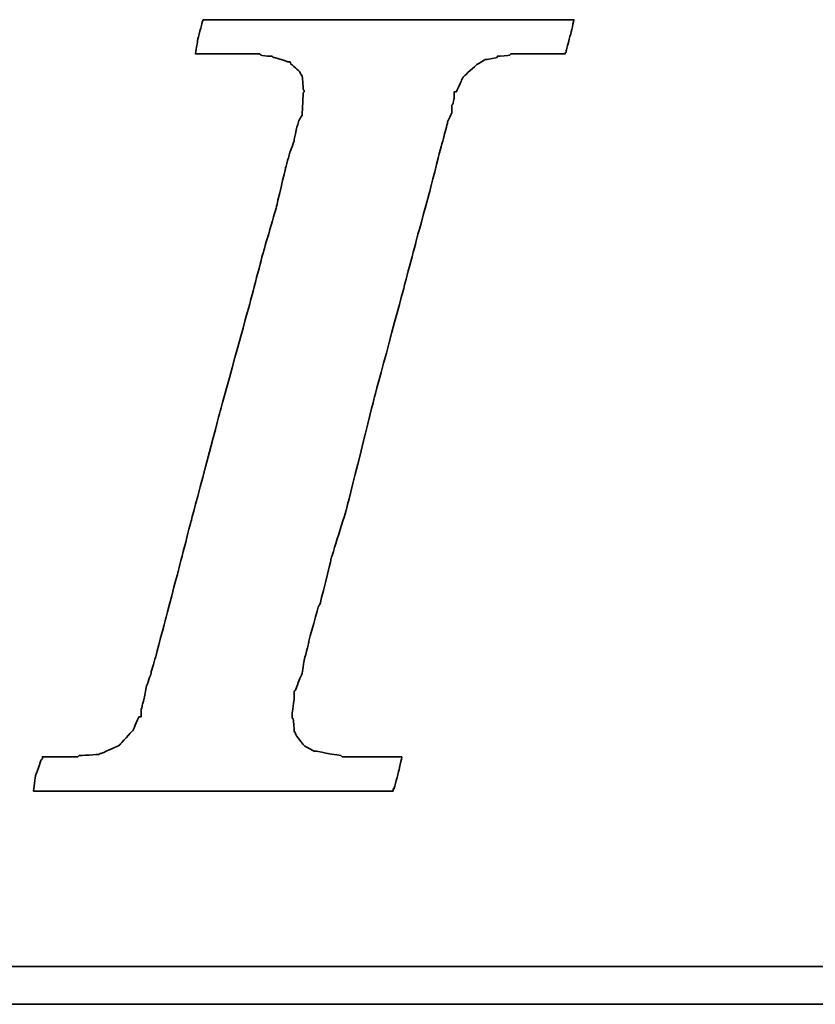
# Model space of a CAD drawing. Header units: millimetres. Extents: x 345 to 652, y 381 to 498.
# Tile 32 of 51: x 580.24 to 582.12, y 415.75 to 418.08. Entities that reach past the tile are written whole.
import ezdxf

# ---------------------------------------------------------------- set-up
doc = ezdxf.new("R2010")
doc.units = ezdxf.units.MM
doc.header["$LTSCALE"] = 0.15
doc.layers.add('DIM', color=4, linetype='CONTINUOUS')
doc.layers.add('layer 1', color=7, linetype='CONTINUOUS')

# ---------------------------------------------------------------- blocks, each defined once
blk = doc.blocks.new('TBI MOTION logo(完整正式版)')
at = {"layer": 'layer 1', "color": 22, "lineweight": 35}
for points, knots in [([(-40.59125, -7.94375), (-40.59125, -7.94375), (-40.97375, -7.94375), (-40.97375, -7.94375), (-40.97375, -7.94375), (-40.97375, -7.94375), (-41.38125, -7.94375), (-41.38125, -7.94375), (-41.38125, -7.94375), (-41.38125, -7.94375), (-41.54875, -7.94375), (-41.54875, -7.94375), (-41.54875, -7.94375), (-41.54875, -7.94375), (-41.59875, -7.94375), (-41.59875, -7.94375), (-41.59875, -7.94375), (-41.59875, -7.94375), (-41.88375, -7.94375), (-41.88375, -7.94375), (-41.88375, -7.94375), (-41.88375, -7.94375), (-41.90875, -7.91875), (-41.90875, -7.91875), (-41.90875, -7.91875), (-41.90875, -7.91875), (-42.19875, -7.87125), (-42.19875, -7.87125), (-42.19875, -7.87125), (-42.19875, -7.87125), (-42.43875, -7.82375), (-42.43875, -7.82375), (-42.43875, -7.82375), (-42.43875, -7.82375), (-42.45875, -7.82375), (-42.45875, -7.82375), (-42.45875, -7.82375), (-42.45875, -7.82375), (-42.48625, -7.82375), (-42.48625, -7.82375), (-42.48625, -7.82375), (-42.48625, -7.82375), (-42.67625, -7.72375), (-42.67625, -7.72375), (-42.67625, -7.72375), (-42.67625, -7.72375), (-42.70125, -7.70375), (-42.70125, -7.70375), (-42.70125, -7.70375), (-42.70125, -7.70375), (-42.72375, -7.67875), (-42.72375, -7.67875), (-42.72375, -7.67875), (-42.72375, -7.67875), (-42.86875, -7.48875), (-42.86875, -7.48875), (-42.86875, -7.48875), (-42.86875, -7.48875), (-42.89375, -7.43875), (-42.89375, -7.43875), (-42.89375, -7.43875), (-42.89375, -7.43875), (-42.91875, -7.38875), (-42.91875, -7.38875), (-42.91875, -7.38875), (-42.91875, -7.38875), (-42.93875, -7.12875), (-42.93875, -7.12875), (-42.93875, -7.12875), (-42.93875, -7.12875), (-42.96375, -7.10375), (-42.96375, -7.10375), (-42.96375, -7.10375), (-42.96375, -7.10375), (-42.96375, -7.05375), (-42.96375, -7.05375), (-42.96375, -7.05375), (-42.96375, -7.05375), (-42.96375, -7.00875), (-42.96375, -7.00875), (-42.96375, -7.00875), (-42.96375, -7.00875), (-42.91875, -6.69625), (-42.91875, -6.69625), (-42.91875, -6.69625), (-42.91875, -6.69625), (-42.91875, -6.62375), (-42.91875, -6.62375), (-42.91875, -6.62375), (-42.91875, -6.62375), (-42.91875, -6.59625), (-42.91875, -6.59625), (-42.91875, -6.59625), (-42.91875, -6.59625), (-42.91875, -6.57375), (-42.91875, -6.57375), (-42.91875, -6.57375), (-42.91875, -6.57375), (-42.91875, -6.52875), (-42.91875, -6.52875), (-42.91875, -6.52875), (-42.91875, -6.52875), (-42.89375, -6.50375), (-42.89375, -6.50375), (-42.89375, -6.50375), (-42.89375, -6.50375), (-42.84375, -6.38375), (-42.84375, -6.38375), (-42.84375, -6.38375), (-42.84375, -6.38375), (-42.84375, -6.35875), (-42.84375, -6.35875), (-42.84375, -6.35875), (-42.84375, -6.35875), (-42.74625, -6.14375), (-42.74625, -6.14375), (-42.74625, -6.14375), (-42.74625, -6.14375), (-42.70125, -5.85375), (-42.70125, -5.85375), (-42.70125, -5.85375), (-42.70125, -5.85375), (-42.60375, -5.47125), (-42.60375, -5.47125), (-42.60375, -5.47125), (-42.60375, -5.47125), (-42.60375, -5.44875), (-42.60375, -5.44875), (-42.60375, -5.44875), (-42.60375, -5.44875), (-42.38875, -4.67875), (-42.38875, -4.67875), (-42.38875, -4.67875), (-42.38875, -4.67875), (-42.36375, -4.65375), (-42.36375, -4.65375), (-42.36375, -4.65375), (-42.36375, -4.65375), (-42.12375, -3.69625), (-42.12375, -3.69625), (-42.12375, -3.69625), (-42.12375, -3.69625), (-42.12375, -3.67374), (-42.12375, -3.67374), (-42.12375, -3.67374), (-42.12375, -3.67374), (-41.78875, -2.59374), (-41.78875, -2.59374), (-41.78875, -2.59374), (-41.78875, -2.59374), (-41.18875, -0.19375), (-41.18875, -0.19375), (-41.18875, -0.19375), (-41.18875, -0.19375), (-40.54375, 2.20624), (-40.54375, 2.20624), (-40.54375, 2.20624), (-40.54375, 2.20624), (-40.25375, 3.30875), (-40.25375, 3.30875), (-40.25375, 3.30875), (-40.25375, 3.30875), (-39.98875, 4.27125), (-39.98875, 4.27125), (-39.98875, 4.27125), (-39.98875, 4.27125), (-39.77375, 5.13125), (-39.77375, 5.13125), (-39.77375, 5.13125), (-39.77375, 5.13125), (-39.67875, 5.47125), (-39.67875, 5.47125), (-39.67875, 5.47125), (-39.67875, 5.47125), (-39.60375, 5.75625), (-39.60375, 5.75625), (-39.60375, 5.75625), (-39.60375, 5.75625), (-39.60375, 5.78125), (-39.60375, 5.78125), (-39.60375, 5.78125), (-39.60375, 5.78125), (-39.50875, 5.97125), (-39.50875, 5.97125), (-39.50875, 5.97125), (-39.50875, 5.97125), (-39.50875, 6.13875), (-39.50875, 6.13875), (-39.50875, 6.13875), (-39.50875, 6.13875), (-39.48625, 6.16625), (-39.48625, 6.16625), (-39.48625, 6.16625), (-39.48625, 6.16625), (-39.46125, 6.28625), (-39.46125, 6.28625), (-39.46125, 6.28625), (-39.46125, 6.28625), (-39.46125, 6.42625), (-39.46125, 6.42625), (-39.46125, 6.42625), (-39.46125, 6.42625), (-39.41375, 6.42625), (-39.41375, 6.42625), (-39.41375, 6.42625), (-39.41375, 6.42625), (-39.29375, 6.69125), (-39.29375, 6.69125), (-39.29375, 6.69125), (-39.29375, 6.69125), (-39.26875, 6.74125), (-39.26875, 6.74125), (-39.26875, 6.74125), (-39.26875, 6.74125), (-39.24375, 6.76625), (-39.24375, 6.76625), (-39.24375, 6.76625), (-39.24375, 6.76625), (-38.98375, 7.00624), (-38.98375, 7.00624), (-38.98375, 7.00624), (-38.98375, 7.00624), (-38.95625, 7.02624), (-38.95625, 7.02624), (-38.95625, 7.02624), (-38.95625, 7.02624), (-38.78875, 7.12624), (-38.78875, 7.12624), (-38.78875, 7.12624), (-38.78875, 7.12624), (-38.76375, 7.12624), (-38.76375, 7.12624), (-38.76375, 7.12624), (-38.76375, 7.12624), (-38.74375, 7.12624), (-38.74375, 7.12624), (-38.74375, 7.12624), (-38.74375, 7.12624), (-38.52875, 7.17125), (-38.52875, 7.17125), (-38.52875, 7.17125), (-38.52875, 7.17125), (-38.52875, 7.19624), (-38.52875, 7.19624), (-38.52875, 7.19624), (-38.52875, 7.19624), (-38.50375, 7.19624), (-38.50375, 7.19624), (-38.50375, 7.19624), (-38.50375, 7.19624), (-38.26125, 7.21875), (-38.26125, 7.21875), (-38.26125, 7.21875), (-38.26125, 7.21875), (-38.23875, 7.24624), (-38.23875, 7.24624), (-38.23875, 7.24624), (-38.23875, 7.24624), (-38.21625, 7.24624), (-38.21625, 7.24624), (-38.21625, 7.24624), (-38.21625, 7.24624), (-38.18875, 7.24624), (-38.18875, 7.24624), (-38.18875, 7.24624), (-38.18875, 7.24624), (-37.90375, 7.24624), (-37.90375, 7.24624), (-37.90375, 7.24624), (-37.90375, 7.24624), (-37.85375, 7.24624), (-37.85375, 7.24624), (-37.85375, 7.24624), (-37.85375, 7.24624), (-37.75875, 7.24624), (-37.75875, 7.24624), (-37.75875, 7.24624), (-37.75875, 7.24624), (-37.42375, 7.24624), (-37.42375, 7.24624), (-37.42375, 7.24624), (-37.42375, 7.24624), (-37.08875, 7.24624), (-37.08875, 7.24624), (-37.08875, 7.24624), (-37.08875, 7.24624), (-37.06375, 7.24624), (-37.06375, 7.24624), (-37.06375, 7.24624), (-37.06375, 7.24624), (-37.06375, 7.26624), (-37.06375, 7.26624), (-37.06375, 7.26624), (-37.06375, 7.26624), (-37.03875, 7.29125), (-37.03875, 7.29125), (-37.03875, 7.29125), (-37.03875, 7.29125), (-37.03875, 7.31625), (-37.03875, 7.31625), (-37.03875, 7.31625), (-37.03875, 7.31625), (-36.94125, 7.67625), (-36.94125, 7.67625), (-36.94125, 7.67625), (-36.94125, 7.67625), (-36.86875, 7.98625), (-36.86875, 7.98625), (-36.86875, 7.98625), (-36.86875, 7.98625), (-36.98875, 7.98625), (-36.98875, 7.98625), (-36.98875, 7.98625), (-36.98875, 7.98625), (-37.42375, 7.98625), (-37.42375, 7.98625), (-37.42375, 7.98625), (-37.42375, 7.98625), (-37.94875, 7.98625), (-37.94875, 7.98625), (-37.94875, 7.98625), (-37.94875, 7.98625), (-38.57375, 7.98625), (-38.57375, 7.98625), (-38.57375, 7.98625), (-38.57375, 7.98625), (-39.29375, 7.98625), (-39.29375, 7.98625), (-39.29375, 7.98625), (-39.29375, 7.98625), (-40.82875, 7.98625), (-40.82875, 7.98625), (-40.82875, 7.98625), (-40.82875, 7.98625), (-42.36375, 7.98625), (-42.36375, 7.98625), (-42.36375, 7.98625), (-42.36375, 7.98625), (-43.08375, 7.98625), (-43.08375, 7.98625), (-43.08375, 7.98625), (-43.08375, 7.98625), (-43.70875, 7.98625), (-43.70875, 7.98625), (-43.70875, 7.98625), (-43.70875, 7.98625), (-44.23375, 7.98625), (-44.23375, 7.98625), (-44.23375, 7.98625), (-44.23375, 7.98625), (-44.66875, 7.98625), (-44.66875, 7.98625), (-44.66875, 7.98625), (-44.66875, 7.98625), (-44.88375, 7.98625), (-44.88375, 7.98625), (-44.88375, 7.98625), (-44.88375, 7.98625), (-44.90875, 7.94125), (-44.90875, 7.94125), (-44.90875, 7.94125), (-44.90875, 7.94125), (-44.90875, 7.91625), (-44.90875, 7.91625), (-44.90875, 7.91625), (-44.90875, 7.91625), (-45.00375, 7.55625), (-45.00375, 7.55625), (-45.00375, 7.55625), (-45.00375, 7.55625), (-45.05375, 7.24624), (-45.05375, 7.24624), (-45.05375, 7.24624), (-45.05375, 7.24624), (-44.61875, 7.24624), (-44.61875, 7.24624), (-44.61875, 7.24624), (-44.61875, 7.24624), (-44.11375, 7.24624), (-44.11375, 7.24624), (-44.11375, 7.24624), (-44.11375, 7.24624), (-43.99375, 7.24624), (-43.99375, 7.24624), (-43.99375, 7.24624), (-43.99375, 7.24624), (-43.94625, 7.24624), (-43.94625, 7.24624), (-43.94625, 7.24624), (-43.94625, 7.24624), (-43.92374, 7.24624), (-43.92374, 7.24624), (-43.92374, 7.24624), (-43.92374, 7.24624), (-43.65875, 7.24624), (-43.65875, 7.24624), (-43.65875, 7.24624), (-43.65875, 7.24624), (-43.63875, 7.21875), (-43.63875, 7.21875), (-43.63875, 7.21875), (-43.63875, 7.21875), (-43.46875, 7.19624), (-43.46875, 7.19624), (-43.46875, 7.19624), (-43.46875, 7.19624), (-43.39875, 7.19624), (-43.39875, 7.19624), (-43.39875, 7.19624), (-43.39875, 7.19624), (-43.37125, 7.17125), (-43.37125, 7.17125), (-43.37125, 7.17125), (-43.37125, 7.17125), (-43.34875, 7.17125), (-43.34875, 7.17125), (-43.34875, 7.17125), (-43.34875, 7.17125), (-43.20375, 7.12624), (-43.20375, 7.12624), (-43.20375, 7.12624), (-43.20375, 7.12624), (-43.05875, 7.07624), (-43.05875, 7.07624), (-43.05875, 7.07624), (-43.05875, 7.07624), (-43.01375, 7.07624), (-43.01375, 7.07624), (-43.01375, 7.07624), (-43.01375, 7.07624), (-42.98875, 7.02624), (-42.98875, 7.02624), (-42.98875, 7.02624), (-42.98875, 7.02624), (-42.79875, 6.86125), (-42.79875, 6.86125), (-42.79875, 6.86125), (-42.79875, 6.86125), (-42.77375, 6.81125), (-42.77375, 6.81125), (-42.77375, 6.81125), (-42.77375, 6.81125), (-42.74625, 6.76625), (-42.74625, 6.76625), (-42.74625, 6.76625), (-42.74625, 6.76625), (-42.72375, 6.47625), (-42.72375, 6.47625), (-42.72375, 6.47625), (-42.72375, 6.47625), (-42.70125, 6.45124), (-42.70125, 6.45124), (-42.70125, 6.45124), (-42.70125, 6.45124), (-42.70125, 6.42625), (-42.70125, 6.42625), (-42.70125, 6.42625), (-42.70125, 6.42625), (-42.72375, 6.40625), (-42.72375, 6.40625), (-42.72375, 6.40625), (-42.72375, 6.40625), (-42.74625, 5.97125), (-42.74625, 5.97125), (-42.74625, 5.97125), (-42.74625, 5.97125), (-42.74625, 5.94625), (-42.74625, 5.94625), (-42.74625, 5.94625), (-42.74625, 5.94625), (-42.74625, 5.92625), (-42.74625, 5.92625), (-42.74625, 5.92625), (-42.74625, 5.92625), (-42.77375, 5.87625), (-42.77375, 5.87625), (-42.77375, 5.87625), (-42.77375, 5.87625), (-42.81875, 5.80625), (-42.81875, 5.80625), (-42.81875, 5.80625), (-42.81875, 5.80625), (-42.86875, 5.63625), (-42.86875, 5.63625), (-42.86875, 5.63625), (-42.86875, 5.63625), (-42.91875, 5.39625), (-42.91875, 5.39625), (-42.91875, 5.39625), (-42.91875, 5.39625), (-42.91875, 5.37124), (-42.91875, 5.37124), (-42.91875, 5.37124), (-42.91875, 5.37124), (-43.01375, 5.10874), (-43.01375, 5.10874), (-43.01375, 5.10874), (-43.01375, 5.10874), (-43.10875, 4.77124), (-43.10875, 4.77124), (-43.10875, 4.77124), (-43.10875, 4.77124), (-43.29875, 3.95625), (-43.29875, 3.95625), (-43.29875, 3.95625), (-43.29875, 3.95625), (-43.58875, 2.95125), (-43.58875, 2.95125), (-43.58875, 2.95125), (-43.58875, 2.95125), (-43.87375, 1.87125), (-43.87375, 1.87125), (-43.87375, 1.87125), (-43.87375, 1.87125), (-44.52625, -0.50374), (-44.52625, -0.50374), (-44.52625, -0.50374), (-44.52625, -0.50374), (-45.14875, -2.85375), (-45.14875, -2.85375), (-45.14875, -2.85375), (-45.14875, -2.85375), (-45.43375, -3.95875), (-45.43375, -3.95875), (-45.43375, -3.95875), (-45.43375, -3.95875), (-45.69875, -4.96875), (-45.69875, -4.96875), (-45.69875, -4.96875), (-45.69875, -4.96875), (-45.91375, -5.78375), (-45.91375, -5.78375), (-45.91375, -5.78375), (-45.91375, -5.78375), (-46.01375, -6.11875), (-46.01375, -6.11875), (-46.01375, -6.11875), (-46.01375, -6.11875), (-46.01375, -6.14375), (-46.01375, -6.14375), (-46.01375, -6.14375), (-46.01375, -6.14375), (-46.10875, -6.40875), (-46.10875, -6.40875), (-46.10875, -6.40875), (-46.10875, -6.40875), (-46.15375, -6.64875), (-46.15375, -6.64875), (-46.15375, -6.64875), (-46.15375, -6.64875), (-46.20375, -6.83875), (-46.20375, -6.83875), (-46.20375, -6.83875), (-46.20375, -6.83875), (-46.22875, -6.93375), (-46.22875, -6.93375), (-46.22875, -6.93375), (-46.22875, -6.93375), (-46.22875, -7.07875), (-46.22875, -7.07875), (-46.22875, -7.07875), (-46.22875, -7.07875), (-46.27375, -7.07875), (-46.27375, -7.07875), (-46.27375, -7.07875), (-46.27375, -7.07875), (-46.39375, -7.34375), (-46.39375, -7.34375), (-46.39375, -7.34375), (-46.39375, -7.34375), (-46.39375, -7.36875), (-46.39375, -7.36875), (-46.39375, -7.36875), (-46.39375, -7.36875), (-46.42125, -7.38875), (-46.42125, -7.38875), (-46.42125, -7.38875), (-46.42125, -7.38875), (-46.68375, -7.67875), (-46.68375, -7.67875), (-46.68375, -7.67875), (-46.68375, -7.67875), (-46.70875, -7.70375), (-46.70875, -7.70375), (-46.70875, -7.70375), (-46.70875, -7.70375), (-46.75375, -7.72375), (-46.75375, -7.72375), (-46.75375, -7.72375), (-46.75375, -7.72375), (-47.08875, -7.87125), (-47.08875, -7.87125), (-47.08875, -7.87125), (-47.08875, -7.87125), (-47.11625, -7.87125), (-47.11625, -7.87125), (-47.11625, -7.87125), (-47.11625, -7.87125), (-47.13875, -7.89375), (-47.13875, -7.89375), (-47.13875, -7.89375), (-47.13875, -7.89375), (-47.56875, -7.91875), (-47.56875, -7.91875), (-47.56875, -7.91875), (-47.56875, -7.91875), (-47.59625, -7.94375), (-47.59625, -7.94375), (-47.59625, -7.94375), (-47.59625, -7.94375), (-47.64375, -7.94375), (-47.64375, -7.94375), (-47.64375, -7.94375), (-47.64375, -7.94375), (-47.73625, -7.94375), (-47.73625, -7.94375), (-47.73625, -7.94375), (-47.73625, -7.94375), (-48.07375, -7.94375), (-48.07375, -7.94375), (-48.07375, -7.94375), (-48.07375, -7.94375), (-48.36125, -7.94375), (-48.36125, -7.94375), (-48.36125, -7.94375), (-48.36125, -7.94375), (-48.36125, -7.96625), (-48.36125, -7.96625), (-48.36125, -7.96625), (-48.36125, -7.96625), (-48.36125, -7.99125), (-48.36125, -7.99125), (-48.36125, -7.99125), (-48.36125, -7.99125), (-48.38875, -8.01375), (-48.38875, -8.01375), (-48.38875, -8.01375), (-48.38875, -8.01375), (-48.50875, -8.34875), (-48.50875, -8.34875), (-48.50875, -8.34875), (-48.50875, -8.34875), (-48.55375, -8.68625), (-48.55375, -8.68625), (-48.55375, -8.68625), (-48.55375, -8.68625), (-48.45875, -8.68625), (-48.45875, -8.68625), (-48.45875, -8.68625), (-48.45875, -8.68625), (-48.07375, -8.68625), (-48.07375, -8.68625), (-48.07375, -8.68625), (-48.07375, -8.68625), (-47.52375, -8.68625), (-47.52375, -8.68625), (-47.52375, -8.68625), (-47.52375, -8.68625), (-46.92375, -8.68625), (-46.92375, -8.68625), (-46.92375, -8.68625), (-46.92375, -8.68625), (-46.25375, -8.68625), (-46.25375, -8.68625), (-46.25375, -8.68625), (-46.25375, -8.68625), (-46.20375, -8.68625), (-46.20375, -8.68625), (-46.20375, -8.68625), (-46.20375, -8.68625), (-44.71375, -8.68625), (-44.71375, -8.68625), (-44.71375, -8.68625), (-44.71375, -8.68625), (-43.22875, -8.68625), (-43.22875, -8.68625), (-43.22875, -8.68625), (-43.22875, -8.68625), (-42.55875, -8.68625), (-42.55875, -8.68625), (-42.55875, -8.68625), (-42.55875, -8.68625), (-42.50875, -8.68625), (-42.50875, -8.68625), (-42.50875, -8.68625), (-42.50875, -8.68625), (-41.93375, -8.68625), (-41.93375, -8.68625), (-41.93375, -8.68625), (-41.93375, -8.68625), (-41.38125, -8.68625), (-41.38125, -8.68625), (-41.38125, -8.68625), (-41.38125, -8.68625), (-40.97375, -8.68625), (-40.97375, -8.68625), (-40.97375, -8.68625), (-40.97375, -8.68625), (-40.78125, -8.68625), (-40.78125, -8.68625), (-40.78125, -8.68625), (-40.78125, -8.68625), (-40.78125, -8.63875), (-40.78125, -8.63875), (-40.78125, -8.63875), (-40.78125, -8.63875), (-40.75875, -8.63875), (-40.75875, -8.63875), (-40.75875, -8.63875), (-40.75875, -8.63875), (-40.66375, -8.27875), (-40.66375, -8.27875), (-40.66375, -8.27875), (-40.66375, -8.27875), (-40.59125, -7.94375), (-40.59125, -7.94375)], [0, 0, 0, 0, 0.00558659, 0.00558659, 0.00558659, 0.0055866, 0.01117318, 0.01117318, 0.01117318, 0.01117319, 0.01675978, 0.01675978, 0.01675978, 0.01675979, 0.02234637, 0.02234637, 0.02234637, 0.02234638, 0.02793296, 0.02793296, 0.02793296, 0.02793297, 0.03351955, 0.03351955, 0.03351955, 0.03351956, 0.03910615, 0.03910615, 0.03910615, 0.03910616, 0.04469274, 0.04469274, 0.04469274, 0.04469275, 0.05027933, 0.05027933, 0.05027933, 0.05027934, 0.05586592, 0.05586592, 0.05586592, 0.05586593, 0.06145251, 0.06145251, 0.06145251, 0.06145252, 0.06703911, 0.06703911, 0.06703911, 0.06703912, 0.0726257, 0.0726257, 0.0726257, 0.07262571, 0.07821229, 0.07821229, 0.07821229, 0.0782123, 0.08379888, 0.08379888, 0.08379888, 0.08379889, 0.08938547, 0.08938547, 0.08938547, 0.08938548, 0.09497207, 0.09497207, 0.09497207, 0.09497208, 0.10055866, 0.10055866, 0.10055866, 0.10055867, 0.10614525, 0.10614525, 0.10614525, 0.10614526, 0.11173184, 0.11173184, 0.11173184, 0.11173185, 0.11731844, 0.11731844, 0.11731844, 0.11731845, 0.12290503, 0.12290503, 0.12290503, 0.12290504, 0.12849162, 0.12849162, 0.12849162, 0.12849163, 0.13407821, 0.13407821, 0.13407821, 0.13407822, 0.1396648, 0.1396648, 0.1396648, 0.13966481, 0.1452514, 0.1452514, 0.1452514, 0.14525141, 0.15083799, 0.15083799, 0.15083799, 0.150838, 0.15642458, 0.15642458, 0.15642458, 0.15642459, 0.16201117, 0.16201117, 0.16201117, 0.16201118, 0.16759777, 0.16759777, 0.16759777, 0.16759778, 0.17318436, 0.17318436, 0.17318436, 0.17318437, 0.17877095, 0.17877095, 0.17877095, 0.17877096, 0.18435754, 0.18435754, 0.18435754, 0.18435755, 0.18994413, 0.18994413, 0.18994413, 0.18994414, 0.19553073, 0.19553073, 0.19553073, 0.19553074, 0.20111732, 0.20111732, 0.20111732, 0.20111733, 0.20670391, 0.20670391, 0.20670391, 0.20670392, 0.2122905, 0.2122905, 0.2122905, 0.21229051, 0.21787709, 0.21787709, 0.21787709, 0.2178771, 0.22346369, 0.22346369, 0.22346369, 0.2234637, 0.22905028, 0.22905028, 0.22905028, 0.22905029, 0.23463687, 0.23463687, 0.23463687, 0.23463688, 0.24022346, 0.24022346, 0.24022346, 0.24022347, 0.24581006, 0.24581006, 0.24581006, 0.24581007, 0.25139665, 0.25139665, 0.25139665, 0.25139666, 0.25698324, 0.25698324, 0.25698324, 0.25698325, 0.26256983, 0.26256983, 0.26256983, 0.26256984, 0.26815642, 0.26815642, 0.26815642, 0.26815643, 0.27374302, 0.27374302, 0.27374302, 0.27374303, 0.27932961, 0.27932961, 0.27932961, 0.27932962, 0.2849162, 0.2849162, 0.2849162, 0.28491621, 0.29050279, 0.29050279, 0.29050279, 0.2905028, 0.29608939, 0.29608939, 0.29608939, 0.2960894, 0.30167598, 0.30167598, 0.30167598, 0.30167599, 0.30726257, 0.30726257, 0.30726257, 0.30726258, 0.31284916, 0.31284916, 0.31284916, 0.31284917, 0.31843575, 0.31843575, 0.31843575, 0.31843576, 0.32402235, 0.32402235, 0.32402235, 0.32402236, 0.32960894, 0.32960894, 0.32960894, 0.32960895, 0.33519553, 0.33519553, 0.33519553, 0.33519554, 0.34078212, 0.34078212, 0.34078212, 0.34078213, 0.34636872, 0.34636872, 0.34636872, 0.34636873, 0.35195531, 0.35195531, 0.35195531, 0.35195532, 0.3575419, 0.3575419, 0.3575419, 0.35754191, 0.36312849, 0.36312849, 0.36312849, 0.3631285, 0.36871508, 0.36871508, 0.36871508, 0.36871509, 0.37430168, 0.37430168, 0.37430168, 0.37430169, 0.37988827, 0.37988827, 0.37988827, 0.37988828, 0.38547486, 0.38547486, 0.38547486, 0.38547487, 0.39106145, 0.39106145, 0.39106145, 0.39106146, 0.39664804, 0.39664804, 0.39664804, 0.39664805, 0.40223464, 0.40223464, 0.40223464, 0.40223465, 0.40782123, 0.40782123, 0.40782123, 0.40782124, 0.41340782, 0.41340782, 0.41340782, 0.41340783, 0.41899441, 0.41899441, 0.41899441, 0.41899442, 0.42458101, 0.42458101, 0.42458101, 0.42458102, 0.4301676, 0.4301676, 0.4301676, 0.43016761, 0.43575419, 0.43575419, 0.43575419, 0.4357542, 0.44134078, 0.44134078, 0.44134078, 0.44134079, 0.44692737, 0.44692737, 0.44692737, 0.44692738, 0.45251397, 0.45251397, 0.45251397, 0.45251398, 0.45810056, 0.45810056, 0.45810056, 0.45810057, 0.46368715, 0.46368715, 0.46368715, 0.46368716, 0.46927374, 0.46927374, 0.46927374, 0.46927375, 0.47486034, 0.47486034, 0.47486034, 0.47486035, 0.48044693, 0.48044693, 0.48044693, 0.48044694, 0.48603352, 0.48603352, 0.48603352, 0.48603353, 0.49162011, 0.49162011, 0.49162011, 0.49162012, 0.4972067, 0.4972067, 0.4972067, 0.49720671, 0.5027933, 0.5027933, 0.5027933, 0.50279331, 0.50837989, 0.50837989, 0.50837989, 0.5083799, 0.51396648, 0.51396648, 0.51396648, 0.51396649, 0.51955307, 0.51955307, 0.51955307, 0.51955308, 0.52513966, 0.52513966, 0.52513966, 0.52513967, 0.53072626, 0.53072626, 0.53072626, 0.53072627, 0.53631285, 0.53631285, 0.53631285, 0.53631286, 0.54189944, 0.54189944, 0.54189944, 0.54189945, 0.54748603, 0.54748603, 0.54748603, 0.54748604, 0.55307263, 0.55307263, 0.55307263, 0.55307264, 0.55865922, 0.55865922, 0.55865922, 0.55865923, 0.56424581, 0.56424581, 0.56424581, 0.56424582, 0.5698324, 0.5698324, 0.5698324, 0.56983241, 0.57541899, 0.57541899, 0.57541899, 0.575419, 0.58100559, 0.58100559, 0.58100559, 0.5810056, 0.58659218, 0.58659218, 0.58659218, 0.58659219, 0.59217877, 0.59217877, 0.59217877, 0.59217878, 0.59776536, 0.59776536, 0.59776536, 0.59776537, 0.60335196, 0.60335196, 0.60335196, 0.60335197, 0.60893855, 0.60893855, 0.60893855, 0.60893856, 0.61452514, 0.61452514, 0.61452514, 0.61452515, 0.62011173, 0.62011173, 0.62011173, 0.62011174, 0.62569832, 0.62569832, 0.62569832, 0.62569833, 0.63128492, 0.63128492, 0.63128492, 0.63128493, 0.63687151, 0.63687151, 0.63687151, 0.63687152, 0.6424581, 0.6424581, 0.6424581, 0.64245811, 0.64804469, 0.64804469, 0.64804469, 0.6480447, 0.65363128, 0.65363128, 0.65363128, 0.65363129, 0.65921788, 0.65921788, 0.65921788, 0.65921789, 0.66480447, 0.66480447, 0.66480447, 0.66480448, 0.67039106, 0.67039106, 0.67039106, 0.67039107, 0.67597765, 0.67597765, 0.67597765, 0.67597766, 0.68156425, 0.68156425, 0.68156425, 0.68156426, 0.68715084, 0.68715084, 0.68715084, 0.68715085, 0.69273743, 0.69273743, 0.69273743, 0.69273744, 0.69832402, 0.69832402, 0.69832402, 0.69832403, 0.70391061, 0.70391061, 0.70391061, 0.70391062, 0.70949721, 0.70949721, 0.70949721, 0.70949722, 0.7150838, 0.7150838, 0.7150838, 0.71508381, 0.72067039, 0.72067039, 0.72067039, 0.7206704, 0.72625698, 0.72625698, 0.72625698, 0.72625699, 0.73184358, 0.73184358, 0.73184358, 0.73184359, 0.73743017, 0.73743017, 0.73743017, 0.73743018, 0.74301676, 0.74301676, 0.74301676, 0.74301677, 0.74860335, 0.74860335, 0.74860335, 0.74860336, 0.75418994, 0.75418994, 0.75418994, 0.75418995, 0.75977654, 0.75977654, 0.75977654, 0.75977655, 0.76536313, 0.76536313, 0.76536313, 0.76536314, 0.77094972, 0.77094972, 0.77094972, 0.77094973, 0.77653631, 0.77653631, 0.77653631, 0.77653632, 0.78212291, 0.78212291, 0.78212291, 0.78212292, 0.7877095, 0.7877095, 0.7877095, 0.78770951, 0.79329609, 0.79329609, 0.79329609, 0.7932961, 0.79888268, 0.79888268, 0.79888268, 0.79888269, 0.80446927, 0.80446927, 0.80446927, 0.80446928, 0.81005587, 0.81005587, 0.81005587, 0.81005588, 0.81564246, 0.81564246, 0.81564246, 0.81564247, 0.82122905, 0.82122905, 0.82122905, 0.82122906, 0.82681564, 0.82681564, 0.82681564, 0.82681565, 0.83240223, 0.83240223, 0.83240223, 0.83240224, 0.83798883, 0.83798883, 0.83798883, 0.83798884, 0.84357542, 0.84357542, 0.84357542, 0.84357543, 0.84916201, 0.84916201, 0.84916201, 0.84916202, 0.8547486, 0.8547486, 0.8547486, 0.85474861, 0.8603352, 0.8603352, 0.8603352, 0.86033521, 0.86592179, 0.86592179, 0.86592179, 0.8659218, 0.87150838, 0.87150838, 0.87150838, 0.87150839, 0.87709497, 0.87709497, 0.87709497, 0.87709498, 0.88268156, 0.88268156, 0.88268156, 0.88268157, 0.88826816, 0.88826816, 0.88826816, 0.88826817, 0.89385475, 0.89385475, 0.89385475, 0.89385476, 0.89944134, 0.89944134, 0.89944134, 0.89944135, 0.90502793, 0.90502793, 0.90502793, 0.90502794, 0.91061453, 0.91061453, 0.91061453, 0.91061454, 0.91620112, 0.91620112, 0.91620112, 0.91620113, 0.92178771, 0.92178771, 0.92178771, 0.92178772, 0.9273743, 0.9273743, 0.9273743, 0.92737431, 0.93296089, 0.93296089, 0.93296089, 0.9329609, 0.93854749, 0.93854749, 0.93854749, 0.9385475, 0.94413408, 0.94413408, 0.94413408, 0.94413409, 0.94972067, 0.94972067, 0.94972067, 0.94972068, 0.95530726, 0.95530726, 0.95530726, 0.95530727, 0.96089385, 0.96089385, 0.96089385, 0.96089386, 0.96648045, 0.96648045, 0.96648045, 0.96648046, 0.97206704, 0.97206704, 0.97206704, 0.97206705, 0.97765363, 0.97765363, 0.97765363, 0.97765364, 0.98324022, 0.98324022, 0.98324022, 0.98324023, 0.98882682, 0.98882682, 0.98882682, 0.98882683, 0.99441341, 0.99441341, 0.99441341, 0.99441342, 1, 1, 1, 1]), ([(75.90875, -9.47875), (75.90875, -9.47875), (75.90875, -12.28625), (75.90875, -12.28625), (75.90875, -12.28625), (75.90875, -12.28625), (75.90875, -12.47875), (75.90875, -12.47875), (75.90875, -12.47875), (75.90875, -12.47875), (75.71625, -12.47875), (75.71625, -12.47875), (75.71625, -12.47875), (75.71625, -12.47875), (-88.32875, -12.47875), (-88.32875, -12.47875), (-88.32875, -12.47875), (-88.32875, -12.47875), (-88.32875, -13.29375), (-88.32875, -13.29375), (-88.32875, -13.29375), (-88.32875, -13.29375), (82.89125, -13.29375), (82.89125, -13.29375), (82.89125, -13.29375), (82.89125, -13.29375), (75.90875, -9.47875), (75.90875, -9.47875)], [0, 0, 0, 0, 0.14285714, 0.14285714, 0.14285714, 0.14285715, 0.28571429, 0.28571429, 0.28571429, 0.2857143, 0.42857143, 0.42857143, 0.42857143, 0.42857144, 0.57142857, 0.57142857, 0.57142857, 0.57142858, 0.71428571, 0.71428571, 0.71428571, 0.71428572, 0.85714286, 0.85714286, 0.85714286, 0.85714287, 1, 1, 1, 1])]:
    blk.add_open_spline(points, degree=3, knots=knots, dxfattribs=at)

msp = doc.modelspace()

# ---------------------------------------------------------------- block references
at = {"layer": 'DIM', "color": 7, "xscale": 0.1094605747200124, "yscale": 0.1094605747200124, "zscale": 0.1094605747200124}
msp.add_blockref('TBI MOTION logo(完整正式版)', (585.5857, 417.2078), dxfattribs=at)

doc.saveas('drawing.dxf')
